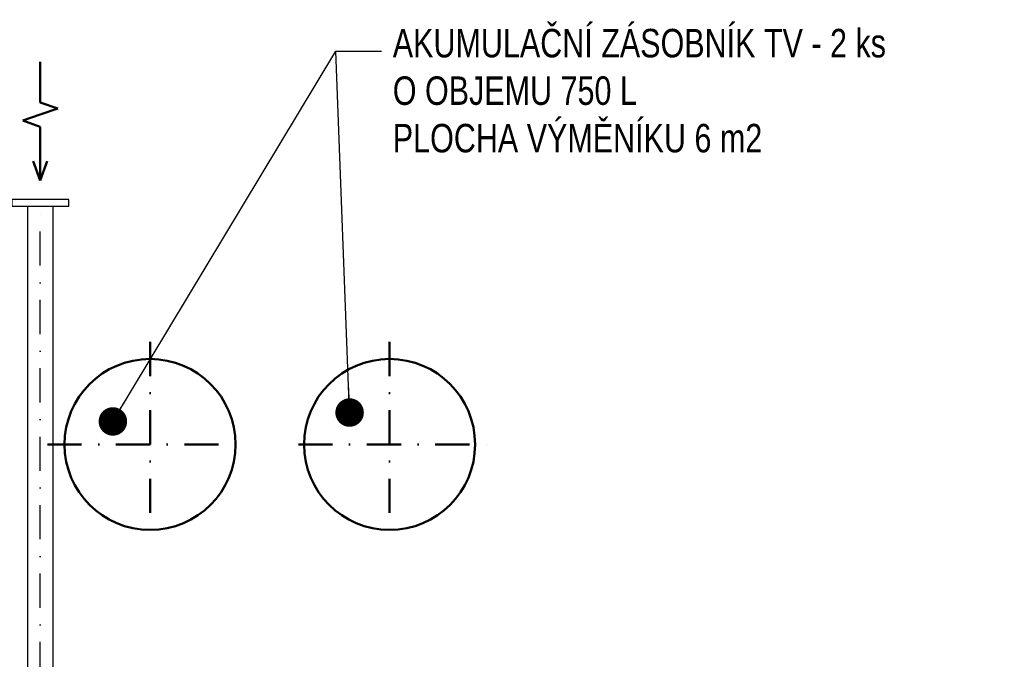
# Model space of a CAD drawing. Header units: millimetres. Extents: x -41968 to 54113, y -9946 to 101810.
# Tile 172 of 174: x -7357 to -3040, y 93842 to 96648. Entities that reach past the tile are written whole.
import ezdxf

# ---------------------------------------------------------------- set-up
doc = ezdxf.new("R2010")
doc.units = ezdxf.units.MM
doc.linetypes.add('DASHDOT', pattern=[1, 0.5, -0.25, 0, -0.25])
doc.layers.add('UT-komin', color=2, linetype='Continuous')
for name, color, linetype, lineweight in [('UT-kotle', 1, 'Continuous', 50), ('UT-sipky', 7, 'Continuous', 50), ('UT-texty_stredni', 7, 'Continuous', 25)]:
    doc.layers.add(name, color=color, linetype=linetype, lineweight=lineweight)
doc.styles.get("Standard").update_dxf_attribs({"font": 'ic-simplex.shx', "width": 0.8})
doc.dimstyles.new('CADKON', dxfattribs={"dimscale": 50, "dimtxt": 2.5, "dimasz": 2.5, "dimexe": 1.8, "dimexo": 0, "dimgap": 0.6, "dimtad": 1, "dimrnd": 10, "dimtxsty": 'Standard', "dimblk1": 'OBLIQUE', "dimblk2": 'OBLIQUE', "dimsah": 1, "dimcen": 2.5, "dimadec": 1, "dimazin": 2, "dimtfac": 1, "dimtdec": 4, "dimtix": 1, "dimtmove": 2, "dimatfit": 3, "dimldrblk": 'OPEN30', "dimfxl": 5, "dimtfill": 1, "dimtolj": 1, "dimarcsym": 0})

# ---------------------------------------------------------------- blocks, each defined once
blk = doc.blocks.new('_OBLIQUE')
at = {"color": 0, "linetype": 'ByBlock'}
blk.add_line((-0.5, -0.5), (0.5, 0.5), dxfattribs=at)
blk = doc.blocks.new('*U37786', base_point=(100.000029, 76.999998))
at = {"color": 0, "linetype": 'ByBlock', "lineweight": -2, "ltscale": 10}
for p, q in [((278.000029, 76.999998), (304.513255, 153.999998)), ((331.026481, 76.999998), (304.513255, 153.999998)), ((620.052934, 76.999998), (535.879199, 107.513298)), ((100.000029, 76.999998), (278.000029, 76.999998)), ((331.026481, 76.999998), (357.539708, -0.000002)), ((357.539708, -0.000002), (384.052934, 76.999998)), ((384.052934, 76.999998), (620.052934, 76.999998)), ((620.052934, 76.999998), (535.879199, 46.486697))]:
    blk.add_line(p, q, dxfattribs=at)

msp = doc.modelspace()

# ---------------------------------------------------------------- linework, layer by layer
at = {"layer": 'UT-komin', "linetype": 'ByBlock', "lineweight": -2, "ltscale": 10}
for p, q in [((-7321.378, 91968.03), (-7321.378, 95830)), ((-7321.378, 95830), (-7211.378, 95830)), ((-7211.378, 95830), (-7211.378, 91968.03))]:
    msp.add_line(p, q, dxfattribs=at)
at = {"layer": 'UT-komin', "linetype": 'DASHDOT', "lineweight": 25, "ltscale": 300}
msp.add_line((-7266.378, 91968.03), (-7266.378, 95830), dxfattribs=at)
at = {"layer": 'UT-komin', "ltscale": 10}
msp.add_lwpolyline([(-7391.378, 95830), (-7141.378, 95830), (-7141.378, 95860), (-7391.378, 95860)], close=True, dxfattribs=at)
at = {"layer": 'UT-kotle', "color": 2, "linetype": 'DASHDOT', "ltscale": 300}
for points in [[(-6785, 95234.847), (-6785, 94334.847)], [(-5735, 95234.847), (-5735, 94334.847)], [(-7235, 94784.847), (-6385, 94784.847)], [(-6135, 94784.847), (-5285, 94784.847)]]:
    msp.add_lwpolyline(points, dxfattribs=at)
at = {"layer": 'UT-kotle', "ltscale": 10}
for centre in [(-6785, 94784.847), (-5735, 94784.847)]:
    msp.add_circle(centre, 375, dxfattribs=at)
at = {"layer": 'UT-texty_stredni', "ltscale": 10}
msp.add_line((-5970.901, 96509.631), (-5770.901, 96509.631), dxfattribs=at)

# ---------------------------------------------------------------- block references
at = {"layer": 'UT-sipky', "ltscale": 10, "rotation": 269.9999999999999}
msp.add_blockref('*U37786', (-7266.378, 96462.833), dxfattribs=at)

# ---------------------------------------------------------------- texts
at = {"layer": 'UT-texty_stredni', "ltscale": 10, "insert": (-5720.901, 96607.846), "char_height": 125, "width": 2988.89915, "attachment_point": 1}
msp.add_mtext('AKUMULAČNÍ ZÁSOBNÍK TV - 2 ks\\PO OBJEMU 750 L\\PPLOCHA VÝMĚNÍKU 6 m2', dxfattribs=at)

# ---------------------------------------------------------------- leaders
at = {"layer": 'UT-texty_stredni', "ltscale": 10}
for points in [[(-6948.142, 94885.806), (-5970.901, 96509.631)], [(-5910.286, 94924.756), (-5970.901, 96509.631)]]:
    msp.add_leader(points, dimstyle='CADKON', override={"dimscale": 1, "dimasz": 125, "dimtih": 0, "dimtoh": 0, "dimrnd": 0, "dimclrd": 0, "dimtix": 0, "dimtofl": 0, "dimldrblk": 'Dot'}, dxfattribs=at)

doc.saveas('drawing.dxf')
